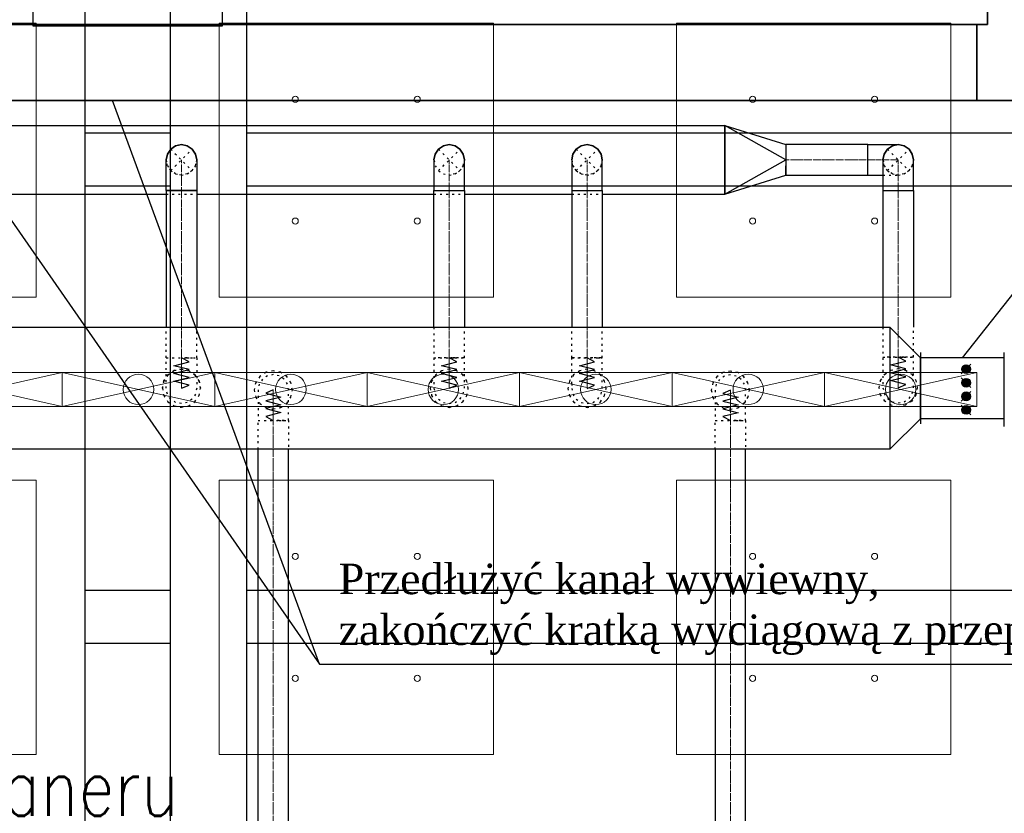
# Model space of a CAD drawing. Header units: centimetres. Extents: x -228435 to 46820, y -89367 to 152985.
# Tile 40 of 256: x -47247 to -40789, y 23214 to 28422. Entities that reach past the tile are written whole.
import ezdxf

# ---------------------------------------------------------------- set-up
doc = ezdxf.new("R2010")
doc.units = ezdxf.units.CM
doc.header["$LTSCALE"] = 50
for name, pattern in [('Balustrady$0$DASHED', [0.75, 0.5, -0.25]), ('CADVENT_CENTERLINE', [9.9, 7.4, -1, 0.5, -1]), ('CADVENT_HIDDEN', [0.8, 0.25, -0.55]), ('Kondygnacja  -0_5$0$HIDDEN', [9.525, 6.35, -3.175]), ('Kondygnacja  -0_5$0$HIDDEN2', [4.7625, 3.175, -1.5875]), ('Osie rzutów$0$DASHDOT2', [12.7, 6.35, -3.175, 0, -3.175])]:
    doc.linetypes.add(name, pattern=pattern)
doc.layers.get('0').update_dxf_attribs({"color": 8})
for name, color, linetype in [('01-103-Went PP_poziom-0_5$0$L_Nawiew', 250, 'Continuous'), ('bgde-nawiewDETAILS', 1, 'Continuous'), ('bgde-nawiewEXP', 250, 'Continuous'), ('bgde-nawiewHIDDEN', 250, 'Continuous'), ('bgde_redukcja', 250, 'Continuous'), ('bgde_VAV', 7, 'Continuous'), ('IS_zmiany 2024', 3, 'Continuous'), ('Kondygnacja  -0_5$0$ARCH_KONSTR_POWYŻEJ RZUTU', 8, 'Kondygnacja  -0_5$0$HIDDEN'), ('Kondygnacja  -0_5$0$ARCH_KONSTR_POWYŻEJ RZUTU_IST', 8, 'Kondygnacja  -0_5$0$HIDDEN2'), ('Kondygnacja  -0_5$0$ARCH_KONSTRUKCJA_NIEWIDOCZNA', 8, 'Continuous'), ('Kondygnacja  -0_5$0$ARCH_OKŁADZINA', 8, 'Continuous'), ('Kondygnacja  -0_5$0$ARCH_SŁUPY', 8, 'Continuous'), ('Osie rzutów$0$ARCH_INFO_OSIE_IST', 8, 'Osie rzutów$0$DASHDOT2'), ('Osie rzutów$0$ARCH_INFO_OSIE_OPISY_IST', 8, 'Continuous')]:
    doc.layers.add(name, color=color, linetype=linetype)
for name, color, linetype, lineweight in [('bgde-nawiewCEN', 7, 'Continuous', 13), ('bgde_nawiewnik', 11, 'Continuous', 5), ('SU Lampy kwadratowe  -05$0$ARCH_SUFITY_PODWIESZANE', 8, 'Continuous', 9)]:
    doc.layers.add(name, color=color, linetype=linetype, lineweight=lineweight)
doc.styles.add('ROMANS-50-CM', font='romans.shx', dxfattribs={"width": 0.8, "height": 10})
pattern_1 = [(45, (-1133.3117, -3177.9858), (-0.6735192, 0.6735192), [])]

# ---------------------------------------------------------------- blocks, each defined once
blk = doc.blocks.new('Osie rzutów')
at = {"layer": 'Osie rzutów$0$ARCH_INFO_OSIE_IST', "ltscale": 10}
blk.add_line((7460, 12510), (7460, 4623.26), dxfattribs=at)
blk = doc.blocks.new('SU Lampy kwadratowe  -05$0$moduł sufitu')
at = {"layer": 'SU Lampy kwadratowe  -05$0$ARCH_SUFITY_PODWIESZANE'}
for points in [[(60, -60), (240, -60), (240, -240), (60, -240)], [(360, -60), (540, -60), (540, -240), (360, -240)], [(60, -360), (240, -360), (240, -540), (60, -540)], [(360, -360), (540, -360), (540, -540), (360, -540)]]:
    blk.add_lwpolyline(points, close=True, dxfattribs=at)
for centre in [(110, -110), (190, -110), (410, -110), (490, -110), (110, -190), (190, -190), (410, -190), (490, -190), (110, -410), (190, -410), (410, -410), (490, -410), (110, -490), (190, -490), (410, -490), (490, -490)]:
    blk.add_circle(centre, 2, dxfattribs=at)
blk = doc.blocks.new('SU Lampy kwadratowe  -05')
at = {"layer": 'SU Lampy kwadratowe  -05$0$ARCH_SUFITY_PODWIESZANE'}
for p in [(6860, 7400), (7460, 7400)]:
    blk.add_blockref('SU Lampy kwadratowe  -05$0$moduł sufitu', p, dxfattribs=at)
blk = doc.blocks.new('Kondygnacja  -0_5$0$słup_prostokąt')
at = {"layer": 'Kondygnacja  -0_5$0$ARCH_SŁUPY', "lineweight": 40}
h = blk.add_hatch(dxfattribs=at)
h.set_pattern_fill('ANSI31', color=256, scale=0.3, style=0)
h.set_pattern_definition(pattern_1)
h.paths.add_polyline_path([(36, 34), (39, 34), (39, 84), (36, 84)])
h = blk.add_hatch(dxfattribs=at)
h.set_pattern_fill('ANSI31', color=256, scale=0.3, style=0)
h.set_pattern_definition(pattern_1)
h.paths.add_polyline_path([(89, 34), (92, 34), (92, 84), (89, 84)])
h = blk.add_hatch(dxfattribs=at)
h.set_pattern_fill('ANSI31', color=256, scale=0.3, style=0)
h.set_pattern_definition(pattern_1)
h.paths.add_polyline_path([(89, 80), (89, 83), (39, 83), (39, 80)])
h = blk.add_hatch(dxfattribs=at)
h.set_pattern_fill('ANSI31', color=256, scale=0.3, style=0)
h.set_pattern_definition(pattern_1)
h.paths.add_polyline_path([(89, 57.5), (89, 60.5), (39, 60.5), (39, 57.5)])
h = blk.add_hatch(dxfattribs=at)
h.set_pattern_fill('ANSI31', color=256, scale=0.3, style=0)
h.set_pattern_definition(pattern_1)
h.paths.add_polyline_path([(89, 35), (89, 38), (39, 38), (39, 35)])
at = {"layer": 'Kondygnacja  -0_5$0$ARCH_KONSTRUKCJA_NIEWIDOCZNA'}
blk.add_lwpolyline([(119, 109), (119, 9), (9, 9), (9, 109)], close=True, dxfattribs=at)
for points in [[(36, 109), (36, 84)], [(39, 109), (39, 84)], [(62.5, 109), (62.5, 83)], [(65.5, 109), (65.5, 83)], [(89, 109), (89, 84)], [(92, 109), (92, 84)], [(9, 83), (36, 83)], [(9, 80), (36, 80)], [(92, 83), (119, 83)], [(92, 80), (119, 80)], [(9, 60.5), (36, 60.5)], [(92, 60.5), (119, 60.5)], [(9, 57.5), (36, 57.5)], [(92, 57.5), (119, 57.5)], [(9, 38), (36, 38)], [(9, 35), (36, 35)], [(36, 34), (36, 9)], [(39, 34), (39, 9)], [(62.5, 35), (62.5, 9)], [(65.49, 35), (65.49, 9)], [(89, 34), (89, 9)], [(92, 38), (119, 38)], [(92, 35), (119, 35)], [(92, 34), (92, 9)]]:
    blk.add_lwpolyline(points, dxfattribs=at)
at = {"layer": 'Kondygnacja  -0_5$0$ARCH_OKŁADZINA'}
blk.add_lwpolyline([(2, 121), (126, 121), (126, -3), (2, -3)], close=True, dxfattribs=at)
at = {"layer": 'Kondygnacja  -0_5$0$ARCH_SŁUPY', "lineweight": 40}
for p, q in [((39, 60.5), (89, 60.5)), ((89, 57.5), (39, 57.5))]:
    blk.add_line(p, q, dxfattribs=at)
at = {"layer": 'Kondygnacja  -0_5$0$ARCH_SŁUPY', "lineweight": 30, "const_width": 3}
blk.add_lwpolyline([(2, 94.5), (126, 94.5), (126, 23.5), (2, 23.5)], close=True, dxfattribs=at)
at = {"layer": 'Kondygnacja  -0_5$0$ARCH_SŁUPY', "lineweight": 40}
for points in [[(36, 84), (39, 84), (39, 34), (36, 34)], [(89, 84), (92, 84), (92, 34), (89, 34)]]:
    blk.add_lwpolyline(points, close=True, dxfattribs=at)
for points in [[(89, 83), (39, 83)], [(39, 80), (89, 80)], [(89, 38), (39, 38)], [(39, 35), (89, 35)]]:
    blk.add_lwpolyline(points, dxfattribs=at)
blk = doc.blocks.new('Kondygnacja  -0_5$0$konstrukcja istniejąca -0.5')
at = {"layer": 'Kondygnacja  -0_5$0$ARCH_KONSTR_POWYŻEJ RZUTU_IST', "ltscale": 10}
blk.add_line((7432, 7375), (7432, 6225), dxfattribs=at)
for points in [[(7488, 7375), (7488, 6225)], [(7538, 7375), (7538, 6225)], [(7432, 7267.89), (7488, 7267.89)], [(7538, 7267.89), (8582, 7267.89)], [(7488, 7232.89), (7432, 7232.89)], [(8582, 7232.89), (7538, 7232.89)], [(7432, 6967.89), (7488, 6967.89)], [(7538, 6967.89), (8582, 6967.89)], [(7488, 6932.89), (7432, 6932.89)], [(8582, 6932.89), (7538, 6932.89)]]:
    blk.add_lwpolyline(points, dxfattribs=at)
blk = doc.blocks.new('blok')
at = {"layer": 'bgde_VAV', "color": 3, "linetype": 'Continuous', "lineweight": -2}
for p, q in [((-54400.4, 33775), (-54434.2, 33775)), ((-53950.4, 33775), (-54400.4, 33775)), ((-53966.7, 33775), (-54000.4, 33775)), ((-54434.2, 33225), (-54400.4, 33225)), ((-54400.4, 33225), (-54000.4, 33225)), ((-54000.4, 33225), (-53966.7, 33225))]:
    blk.add_line(p, q, dxfattribs=at)
at = {"layer": 'bgde_VAV', "color": 3, "linetype": 'ByBlock', "lineweight": -2}
for p, q in [((-54400.4, 33775), (-54400.4, 33225)), ((-54000.4, 33775), (-54000.4, 33225))]:
    blk.add_line(p, q, dxfattribs=at)
at = {"layer": 'bgde_VAV', "color": 3, "linetype": 'Continuous', "lineweight": -3}
for p, q in [((-54294.7, 33492.5), (-54357.9, 33555.7)), ((-54326.3, 33524.1), (-54354.9, 33524.1)), ((-54326.3, 33524.1), (-54353.5, 33533)), ((-54326.3, 33524.1), (-54353.5, 33515.3)), ((-54326.3, 33524.1), (-54349.5, 33540.9)), ((-54326.3, 33524.1), (-54349.5, 33507.3)), ((-54326.3, 33524.1), (-54343.1, 33547.3)), ((-54326.3, 33524.1), (-54343.1, 33501)), ((-54326.3, 33524.1), (-54335.1, 33551.3)), ((-54326.3, 33524.1), (-54335.1, 33496.9)), ((-54326.3, 33524.1), (-54326.3, 33552.7)), ((-54326.3, 33524.1), (-54317.5, 33551.3)), ((-54326.3, 33524.1), (-54309.5, 33547.3)), ((-54326.3, 33524.1), (-54303.2, 33540.9)), ((-54326.3, 33524.1), (-54299.1, 33533)), ((-54326.3, 33524.1), (-54299.1, 33515.3)), ((-54326.3, 33524.1), (-54303.2, 33507.3)), ((-54326.3, 33524.1), (-54309.5, 33501)), ((-54326.3, 33524.1), (-54317.5, 33496.9)), ((-54326.3, 33524.1), (-54326.3, 33495.5)), ((-54326.3, 33524.1), (-54297.7, 33524.1)), ((-54205.3, 33555.7), (-54268.5, 33492.5)), ((-54236.9, 33524.1), (-54265.5, 33524.1)), ((-54236.9, 33524.1), (-54264.1, 33533)), ((-54236.9, 33524.1), (-54264.1, 33515.3)), ((-54236.9, 33524.1), (-54260, 33540.9)), ((-54236.9, 33524.1), (-54260, 33507.3)), ((-54236.9, 33524.1), (-54253.7, 33547.3)), ((-54236.9, 33524.1), (-54253.7, 33501)), ((-54236.9, 33524.1), (-54245.7, 33551.3)), ((-54236.9, 33524.1), (-54245.7, 33496.9)), ((-54236.9, 33524.1), (-54236.9, 33552.7)), ((-54236.9, 33524.1), (-54228.1, 33551.3)), ((-54236.9, 33524.1), (-54220.1, 33547.3)), ((-54236.9, 33524.1), (-54213.8, 33540.9)), ((-54236.9, 33524.1), (-54209.7, 33533)), ((-54236.9, 33524.1), (-54209.7, 33515.3)), ((-54236.9, 33524.1), (-54213.8, 33507.3)), ((-54236.9, 33524.1), (-54220.1, 33501)), ((-54236.9, 33524.1), (-54228.1, 33496.9)), ((-54236.9, 33524.1), (-54236.9, 33495.5)), ((-54236.9, 33524.1), (-54208.3, 33524.1)), ((-54115.9, 33492.5), (-54179.1, 33555.7)), ((-54147.5, 33524.1), (-54176.1, 33524.1)), ((-54147.5, 33524.1), (-54174.7, 33533)), ((-54147.5, 33524.1), (-54174.7, 33515.3)), ((-54147.5, 33524.1), (-54170.6, 33540.9)), ((-54147.5, 33524.1), (-54170.6, 33507.3)), ((-54147.5, 33524.1), (-54164.3, 33547.3)), ((-54147.5, 33524.1), (-54164.3, 33501)), ((-54147.5, 33524.1), (-54156.3, 33551.3)), ((-54147.5, 33524.1), (-54156.3, 33496.9)), ((-54147.5, 33524.1), (-54147.5, 33552.7)), ((-54147.5, 33524.1), (-54138.7, 33551.3)), ((-54147.5, 33524.1), (-54130.7, 33547.3)), ((-54147.5, 33524.1), (-54124.3, 33540.9)), ((-54147.5, 33524.1), (-54120.3, 33533)), ((-54147.5, 33524.1), (-54120.3, 33515.3)), ((-54147.5, 33524.1), (-54124.3, 33507.3)), ((-54147.5, 33524.1), (-54130.7, 33501)), ((-54147.5, 33524.1), (-54138.7, 33496.9)), ((-54147.5, 33524.1), (-54147.5, 33495.5)), ((-54147.5, 33524.1), (-54118.9, 33524.1)), ((-54026.5, 33555.7), (-54089.7, 33492.5)), ((-54058.1, 33524.1), (-54086.7, 33524.1)), ((-54058.1, 33524.1), (-54085.3, 33533)), ((-54058.1, 33524.1), (-54085.3, 33515.3)), ((-54058.1, 33524.1), (-54081.2, 33540.9)), ((-54058.1, 33524.1), (-54081.2, 33507.3)), ((-54058.1, 33524.1), (-54074.9, 33547.3)), ((-54058.1, 33524.1), (-54074.9, 33501)), ((-54058.1, 33524.1), (-54066.9, 33551.3)), ((-54058.1, 33524.1), (-54066.9, 33496.9)), ((-54058.1, 33524.1), (-54058.1, 33552.7)), ((-54058.1, 33524.1), (-54049.2, 33551.3)), ((-54058.1, 33524.1), (-54041.3, 33547.3)), ((-54058.1, 33524.1), (-54034.9, 33540.9)), ((-54058.1, 33524.1), (-54030.9, 33533)), ((-54058.1, 33524.1), (-54030.9, 33515.3)), ((-54058.1, 33524.1), (-54034.9, 33507.3)), ((-54058.1, 33524.1), (-54041.3, 33501)), ((-54058.1, 33524.1), (-54049.2, 33496.9)), ((-54058.1, 33524.1), (-54058.1, 33495.5)), ((-54058.1, 33524.1), (-54029.5, 33524.1))]:
    blk.add_line(p, q, dxfattribs=at)
for centre in [(-54326.3, 33524.1), (-54236.9, 33524.1), (-54147.5, 33524.1), (-54058.1, 33524.1)]:
    blk.add_ellipse(centre, major_axis=(0, 28.6), ratio=1, start_param=-1.570796, end_param=4.712389, dxfattribs=at)
blk = doc.blocks.new('A$C066D7839')
at = {"layer": 'bgde_nawiewnik'}
for p, q in [((-50, -11.15), (-50, 11.15)), ((-50, 11.15), (50, 11.15)), ((-50, -11.15), (50, 11.15)), ((50, -11.15), (-50, 11.15)), ((50, 11.15), (50, -11.15)), ((50, -11.15), (-50, -11.15))]:
    blk.add_line(p, q, dxfattribs=at)
blk.add_circle((0, 0), 10, dxfattribs=at)

msp = doc.modelspace()

# ---------------------------------------------------------------- linework, layer by layer
at = {"layer": 'bgde-nawiewCEN', "linetype": 'CADVENT_CENTERLINE', "ltscale": 0.06}
for p, q in [((-46186.383, 27501.936), (-46186.383, 27301.936)), ((-44430.03, 27301.936), (-44430.03, 27501.936)), ((-43526.113, 27301.936), (-43526.113, 27501.936)), ((-42221.425, 27501.936), (-41684.556, 27501.936)), ((-41684.556, 27501.936), (-41484.556, 27501.936)), ((-41484.556, 27301.936), (-41484.556, 27501.936)), ((-46186.383, 27301.936), (-46186.383, 26202.805)), ((-44430.03, 27301.936), (-44430.03, 26202.846)), ((-43526.113, 27301.936), (-43526.113, 26202.831)), ((-41484.556, 27301.936), (-41484.556, 26207.211)), ((-46186.383, 26202.805), (-46186.383, 26184.087)), ((-46186.383, 26184.087), (-46186.383, 26132.918)), ((-44430.03, 26202.846), (-44430.03, 26184.166)), ((-44430.03, 26184.166), (-44430.03, 26133.099)), ((-43526.113, 26202.831), (-43526.113, 26184.134)), ((-43526.113, 26184.134), (-43526.113, 26133.023)), ((-41484.556, 26207.211), (-41484.556, 26182.343)), ((-41484.556, 26182.343), (-41484.556, 26116.753)), ((-46186.383, 26132.918), (-46186.383, 26105.097)), ((-46186.383, 26105.097), (-46186.383, 26081.553)), ((-44430.03, 26133.099), (-44430.03, 26105.33)), ((-44430.03, 26105.33), (-44430.03, 26081.824)), ((-43526.113, 26133.023), (-43526.113, 26105.231)), ((-43526.113, 26105.231), (-43526.113, 26081.705)), ((-41484.556, 26116.753), (-41484.556, 26084.146)), ((-46186.383, 26081.553), (-46186.383, 26061.931)), ((-46186.383, 26061.931), (-46186.383, 26045.877)), ((-46186.383, 26045.877), (-46186.383, 26033.035)), ((-46186.383, 26033.035), (-46186.383, 26023.052)), ((-44430.03, 26081.824), (-44430.03, 26062.227)), ((-44430.03, 26062.227), (-44430.03, 26046.181)), ((-44430.03, 26046.181), (-44430.03, 26033.333)), ((-44430.03, 26033.333), (-44430.03, 26023.327)), ((-43526.113, 26081.705), (-43526.113, 26062.09)), ((-43526.113, 26062.09), (-43526.113, 26046.031)), ((-43526.113, 26046.031), (-43526.113, 26033.171)), ((-43526.113, 26033.171), (-43526.113, 26023.157)), ((-41484.556, 26084.146), (-41484.556, 26058.752)), ((-41484.556, 26058.752), (-41484.556, 26039.668)), ((-41484.556, 26039.668), (-41484.556, 26025.994)), ((-46186.383, 26023.052), (-46186.383, 26015.573)), ((-46186.383, 26015.573), (-46186.383, 26010.243)), ((-46186.383, 26010.243), (-46186.383, 26006.709)), ((-46186.383, 26006.709), (-46186.383, 26004.616)), ((-46186.383, 26004.616), (-46186.383, 26003.608)), ((-46186.383, 26003.608), (-46186.383, 26003.355)), ((-46186.383, 26003.355), (-46186.383, 26003.436)), ((-45583.864, 25992.166), (-45583.864, 25992.64)), ((-45583.864, 25991.04), (-45583.864, 25992.166)), ((-45583.864, 25988.847), (-45583.864, 25991.04)), ((-45583.864, 25985.233), (-45583.864, 25988.847)), ((-45583.864, 25979.84), (-45583.864, 25985.233)), ((-45583.864, 25972.314), (-45583.864, 25979.84)), ((-45583.864, 25962.299), (-45583.864, 25972.314)), ((-44430.03, 26023.327), (-44430.03, 26015.807)), ((-44430.03, 26015.807), (-44430.03, 26010.419)), ((-44430.03, 26010.419), (-44430.03, 26006.808)), ((-44430.03, 26006.808), (-44430.03, 26004.617)), ((-44430.03, 26004.617), (-44430.03, 26003.492)), ((-44430.03, 26003.492), (-44430.03, 26003.018)), ((-43526.113, 26023.157), (-43526.113, 26015.631)), ((-43526.113, 26015.631), (-43526.113, 26010.238)), ((-43526.113, 26010.238), (-43526.113, 26006.623)), ((-43526.113, 26006.623), (-43526.113, 26004.431)), ((-43526.113, 26004.431), (-43526.113, 26003.305)), ((-43526.113, 26003.305), (-43526.113, 26002.831)), ((-42585.602, 25990.479), (-42585.602, 25990.953)), ((-42585.602, 25989.353), (-42585.602, 25990.479)), ((-42585.602, 25987.16), (-42585.602, 25989.353)), ((-42585.602, 25983.546), (-42585.602, 25987.16)), ((-42585.602, 25978.153), (-42585.602, 25983.546)), ((-42585.602, 25970.627), (-42585.602, 25978.153)), ((-42585.602, 25960.612), (-42585.602, 25970.627)), ((-41484.556, 26025.994), (-41484.556, 26016.828)), ((-41484.556, 26016.828), (-41484.556, 26011.269)), ((-41484.556, 26011.269), (-41484.556, 26008.414)), ((-41484.556, 26008.414), (-41484.556, 26007.211)), ((-45583.864, 25949.44), (-45583.864, 25962.299)), ((-45583.864, 25933.381), (-45583.864, 25949.44)), ((-45583.864, 25913.766), (-45583.864, 25933.381)), ((-45583.864, 25890.24), (-45583.864, 25913.766)), ((-42585.602, 25947.753), (-42585.602, 25960.612)), ((-42585.602, 25931.694), (-42585.602, 25947.753)), ((-42585.602, 25912.079), (-42585.602, 25931.694)), ((-42585.602, 25888.553), (-42585.602, 25912.079)), ((-45583.864, 25862.447), (-45583.864, 25890.24)), ((-45583.864, 25811.336), (-45583.864, 25862.447)), ((-42585.602, 25860.76), (-42585.602, 25888.553)), ((-42585.602, 25809.649), (-42585.602, 25860.76)), ((-45583.864, 25792.64), (-45583.864, 25811.336)), ((-45583.864, 21751), (-45583.864, 25792.64)), ((-42585.602, 25790.953), (-42585.602, 25809.649)), ((-42585.602, 21751), (-42585.602, 25790.953))]:
    msp.add_line(p, q, dxfattribs=at)
at = {"layer": 'bgde-nawiewDETAILS', "linetype": 'CADVENT_HIDDEN'}
for p, q in [((-46257.094, 27431.225), (-46115.673, 27572.647)), ((-46257.094, 27572.647), (-46115.673, 27431.225)), ((-44500.741, 27431.225), (-44359.319, 27572.647)), ((-44500.741, 27572.647), (-44359.319, 27431.225)), ((-43596.823, 27431.225), (-43455.402, 27572.647)), ((-43596.823, 27572.647), (-43455.402, 27431.225)), ((-41555.267, 27431.225), (-41413.846, 27572.647)), ((-41555.267, 27572.647), (-41413.846, 27431.225))]:
    msp.add_line(p, q, dxfattribs=at)
at = {"layer": 'bgde-nawiewEXP', "linetype": 'Continuous'}
for points in [[(-51792.988, 27276.936), (-51792.988, 27726.936), (-42621.425, 27726.936), (-42221.425, 27601.936), (-42221.425, 27501.936), (-42621.425, 27726.936), (-42621.425, 27276.936), (-42221.425, 27401.936), (-42221.425, 27431.225)], [(-42621.425, 27276.936), (-42621.425, 27726.936)], [(-41684.556, 27401.936), (-41684.556, 27601.936), (-41484.556, 27601.936), (-41522.825, 27594.324), (-41555.267, 27572.647), (-41576.944, 27540.204), (-41584.556, 27501.936), (-41576.944, 27540.204), (-41555.267, 27572.647), (-41522.825, 27594.324), (-41484.556, 27601.936), (-41446.288, 27594.324), (-41413.846, 27572.647), (-41392.168, 27540.204), (-41384.556, 27501.936), (-41392.168, 27540.204), (-41413.846, 27572.647), (-41446.288, 27594.324), (-41484.556, 27601.936), (-41522.825, 27594.324), (-41555.267, 27572.647), (-41576.944, 27540.204), (-41584.556, 27501.936), (-41584.556, 26403.234)], [(-41584.556, 27301.936), (-41384.556, 27301.936), (-41384.556, 27501.936), (-41392.168, 27540.204), (-41413.846, 27572.647), (-41446.288, 27594.324), (-41484.556, 27601.936)], [(-43426.113, 27276.936), (-42621.425, 27276.936), (-42221.425, 27501.936), (-42221.425, 27431.225)], [(-42221.425, 27431.225), (-42221.425, 27463.668)], [(-42221.425, 27431.225), (-42221.425, 27409.548)], [(-41684.556, 27401.936), (-41584.556, 27401.936)], [(-48479.651, 27276.936), (-46286.383, 27276.936)], [(-46286.383, 27301.936), (-46286.383, 26403.234)], [(-46286.383, 27301.936), (-46224.652, 27301.936)], [(-46224.652, 27301.936), (-46257.094, 27301.936)], [(-46224.652, 27301.936), (-46186.383, 27301.936), (-46186.383, 27301.936), (-46148.115, 27301.936)], [(-46148.115, 27301.936), (-46186.383, 27301.936)], [(-46148.115, 27301.936), (-46086.383, 27301.936), (-46086.383, 26403.234)], [(-46086.383, 27276.936), (-44530.03, 27276.936)], [(-44530.03, 26403.234), (-44530.03, 27301.936), (-44330.03, 27301.936), (-44330.03, 26403.234)], [(-44330.03, 27276.936), (-43626.113, 27276.936)], [(-43626.113, 27301.936), (-43626.113, 26403.234)], [(-43626.113, 27301.936), (-43426.113, 27301.936), (-43426.113, 26403.234)], [(-41584.556, 27301.936), (-41384.556, 27301.936), (-41384.556, 26403.234)], [(-41538.801, 25603.234), (-57401.728, 25603.234), (-57401.728, 26403.234), (-41538.801, 26403.234)], [(-45708.864, 21702.843), (-45458.864, 21702.843), (-45483.864, 21751), (-45483.864, 21751), (-45683.864, 21751), (-45683.864, 25603.234)], [(-45708.864, 21702.843), (-45683.864, 21751), (-45483.864, 21751), (-45483.864, 25603.234)], [(-42685.602, 25603.234), (-42685.602, 21751), (-42485.602, 21751), (-42485.602, 25603.234)]]:
    msp.add_lwpolyline(points, dxfattribs=at)
for points in [[(-46286.383, 27301.936), (-46286.383, 27501.936), (-46278.771, 27540.204), (-46257.094, 27572.647), (-46224.652, 27594.324), (-46186.383, 27601.936), (-46148.115, 27594.324), (-46115.673, 27572.647), (-46093.995, 27540.204), (-46086.383, 27501.936), (-46086.383, 27301.936), (-46224.652, 27301.936), (-46224.652, 27301.936), (-46257.094, 27301.936), (-46257.094, 27301.936), (-46278.771, 27301.936)], [(-46286.383, 27501.936), (-46278.771, 27540.204), (-46257.094, 27572.647), (-46224.652, 27594.324), (-46186.383, 27601.936), (-46148.115, 27594.324), (-46115.673, 27572.647), (-46093.995, 27540.204), (-46086.383, 27501.936), (-46093.995, 27540.204), (-46115.673, 27572.647), (-46148.115, 27594.324), (-46186.383, 27601.936), (-46224.652, 27594.324), (-46257.094, 27572.647), (-46278.771, 27540.204)], [(-44530.03, 27301.936), (-44330.03, 27301.936), (-44330.03, 27501.936), (-44337.642, 27540.204), (-44359.319, 27572.647), (-44391.762, 27594.324), (-44430.03, 27601.936), (-44468.298, 27594.324), (-44500.741, 27572.647), (-44522.418, 27540.204), (-44530.03, 27501.936), (-44522.418, 27540.204), (-44500.741, 27572.647), (-44468.298, 27594.324), (-44430.03, 27601.936), (-44391.762, 27594.324), (-44359.319, 27572.647), (-44337.642, 27540.204), (-44330.03, 27501.936), (-44337.642, 27540.204), (-44359.319, 27572.647), (-44391.762, 27594.324), (-44430.03, 27601.936), (-44468.298, 27594.324), (-44500.741, 27572.647), (-44522.418, 27540.204), (-44530.03, 27501.936), (-44530.03, 27340.954)], [(-43626.113, 27301.936), (-43426.113, 27301.936), (-43426.113, 27501.936), (-43433.725, 27540.204), (-43455.402, 27572.647), (-43487.844, 27594.324), (-43526.113, 27601.936), (-43564.381, 27594.324), (-43596.823, 27572.647), (-43618.501, 27540.204), (-43626.113, 27501.936), (-43618.501, 27540.204), (-43596.823, 27572.647), (-43564.381, 27594.324), (-43526.113, 27601.936), (-43487.844, 27594.324), (-43455.402, 27572.647), (-43433.725, 27540.204), (-43426.113, 27501.936), (-43433.725, 27540.204), (-43455.402, 27572.647), (-43487.844, 27594.324), (-43526.113, 27601.936), (-43564.381, 27594.324), (-43596.823, 27572.647), (-43618.501, 27540.204), (-43626.113, 27501.936), (-43626.113, 27340.954)], [(-42221.424, 27431.225), (-42221.424, 27401.936), (-41684.556, 27401.936), (-41684.556, 27601.936), (-42221.424, 27601.936), (-42221.424, 27463.668)], [(-41538.801, 25603.234), (-41338.801, 25803.234), (-41338.801, 26203.234), (-41538.801, 26403.234)]]:
    msp.add_lwpolyline(points, close=True, dxfattribs=at)
at = {"layer": 'bgde-nawiewHIDDEN', "linetype": 'CADVENT_HIDDEN'}
for points in [[(-46286.383, 27501.936), (-46278.771, 27463.668), (-46257.094, 27431.225), (-46224.652, 27409.548), (-46186.383, 27401.936), (-46148.115, 27409.548), (-46115.673, 27431.225), (-46093.995, 27463.668), (-46086.383, 27501.936), (-46093.995, 27463.668), (-46115.673, 27431.225), (-46148.115, 27409.548), (-46186.383, 27401.936), (-46224.652, 27409.548), (-46257.094, 27431.225), (-46278.771, 27463.668)], [(-44391.762, 27409.548), (-44359.319, 27431.225), (-44337.642, 27463.668), (-44330.03, 27501.936), (-44337.642, 27463.668), (-44359.319, 27431.225)], [(-43626.113, 27501.936), (-43618.501, 27463.668), (-43596.823, 27431.225), (-43564.381, 27409.548), (-43526.113, 27401.936), (-43487.844, 27409.548), (-43455.402, 27431.225), (-43433.725, 27463.668), (-43426.113, 27501.936), (-43433.725, 27463.668), (-43455.402, 27431.225), (-43487.844, 27409.548), (-43526.113, 27401.936), (-43564.381, 27409.548), (-43596.823, 27431.225), (-43618.501, 27463.668)], [(-41484.556, 27401.936), (-41446.288, 27409.548), (-41413.846, 27431.225), (-41392.168, 27463.668), (-41384.556, 27501.936), (-41392.168, 27463.668), (-41413.846, 27431.225), (-41446.288, 27409.548)], [(-46286.383, 26003.355), (-46286.383, 26202.805), (-46086.383, 26202.805), (-46086.383, 26003.355), (-46093.995, 25965.086), (-46115.673, 25932.644), (-46148.115, 25910.967), (-46186.383, 25903.355), (-46224.652, 25910.967), (-46257.094, 25932.644), (-46278.771, 25965.086)], [(-46311.383, 26003.436), (-46301.868, 25955.6), (-46274.772, 25915.047), (-46234.219, 25887.951), (-46186.383, 25878.436), (-46138.548, 25887.951), (-46097.995, 25915.047), (-46070.898, 25955.6), (-46061.383, 26003.436), (-46070.898, 26051.271), (-46097.995, 26091.824), (-46138.548, 26118.921), (-46186.383, 26128.436), (-46234.219, 26118.921), (-46274.772, 26091.824), (-46301.868, 26051.271)], [(-45708.864, 25992.64), (-45699.349, 25944.805), (-45672.253, 25904.252), (-45631.7, 25877.155), (-45583.864, 25867.64), (-45536.029, 25877.155), (-45495.476, 25904.252), (-45468.38, 25944.805), (-45458.864, 25992.64), (-45468.38, 26040.475), (-45495.476, 26081.028), (-45536.029, 26108.125), (-45583.864, 26117.64), (-45631.7, 26108.125), (-45672.253, 26081.028), (-45699.349, 26040.475)], [(-45708.864, 25992.64), (-45699.349, 25944.805), (-45672.253, 25904.252), (-45631.7, 25877.155), (-45583.864, 25867.64), (-45536.029, 25877.155), (-45495.476, 25904.252), (-45468.38, 25944.805), (-45458.864, 25992.64), (-45468.38, 26040.475), (-45495.476, 26081.028), (-45536.029, 26108.125), (-45583.864, 26117.64), (-45631.7, 26108.125), (-45672.253, 26081.028), (-45699.349, 26040.475)], [(-44555.03, 26003.018), (-44545.515, 25955.183), (-44518.418, 25914.63), (-44477.865, 25887.533), (-44430.03, 25878.018), (-44382.194, 25887.533), (-44341.642, 25914.63), (-44314.545, 25955.183), (-44305.03, 26003.018), (-44314.545, 26050.854), (-44341.642, 26091.407), (-44382.194, 26118.503), (-44430.03, 26128.018), (-44477.865, 26118.503), (-44518.418, 26091.407), (-44545.515, 26050.854)], [(-44555.03, 26003.018), (-44545.515, 25955.183), (-44518.418, 25914.63), (-44477.865, 25887.533), (-44430.03, 25878.018), (-44382.194, 25887.533), (-44341.642, 25914.63), (-44314.545, 25955.183), (-44305.03, 26003.018), (-44314.545, 26050.854), (-44341.642, 26091.407), (-44382.194, 26118.503), (-44430.03, 26128.018), (-44477.865, 26118.503), (-44518.418, 26091.407), (-44545.515, 26050.854)], [(-43651.113, 26002.831), (-43641.598, 25954.995), (-43614.501, 25914.442), (-43573.948, 25887.346), (-43526.113, 25877.831), (-43478.277, 25887.346), (-43437.724, 25914.442), (-43410.628, 25954.995), (-43401.113, 26002.831), (-43410.628, 26050.666), (-43437.724, 26091.219), (-43478.277, 26118.316), (-43526.113, 26127.831), (-43573.948, 26118.316), (-43614.501, 26091.219), (-43641.598, 26050.666)], [(-43651.113, 26002.831), (-43641.598, 25954.995), (-43614.501, 25914.442), (-43573.948, 25887.346), (-43526.113, 25877.831), (-43478.277, 25887.346), (-43437.724, 25914.442), (-43410.628, 25954.995), (-43401.113, 26002.831), (-43410.628, 26050.666), (-43437.724, 26091.219), (-43478.277, 26118.316), (-43526.113, 26127.831), (-43573.948, 26118.316), (-43614.501, 26091.219), (-43641.598, 26050.666)], [(-42710.602, 25990.953), (-42701.087, 25943.118), (-42673.99, 25902.565), (-42633.437, 25875.468), (-42585.602, 25865.953), (-42537.766, 25875.468), (-42497.213, 25902.565), (-42470.117, 25943.118), (-42460.602, 25990.953), (-42470.117, 26038.788), (-42497.213, 26079.341), (-42537.766, 26106.438), (-42585.602, 26115.953), (-42633.437, 26106.438), (-42673.99, 26079.341), (-42701.087, 26038.788)], [(-42710.602, 25990.953), (-42701.087, 25943.118), (-42673.99, 25902.565), (-42633.437, 25875.468), (-42585.602, 25865.953), (-42537.766, 25875.468), (-42497.213, 25902.565), (-42470.117, 25943.118), (-42460.602, 25990.953), (-42470.117, 26038.788), (-42497.213, 26079.341), (-42537.766, 26106.438), (-42585.602, 26115.953), (-42633.437, 26106.438), (-42673.99, 26079.341), (-42701.087, 26038.788)], [(-41609.556, 26007.211), (-41600.041, 26055.047), (-41572.945, 26095.6), (-41532.392, 26122.696), (-41484.556, 26132.211), (-41436.721, 26122.696), (-41396.168, 26095.6), (-41369.071, 26055.047), (-41359.556, 26007.211), (-41369.071, 25959.376), (-41396.168, 25918.823), (-41436.721, 25891.727), (-41484.556, 25882.211), (-41532.392, 25891.727), (-41572.945, 25918.823), (-41600.041, 25959.376)], [(-41609.556, 26007.211), (-41600.041, 26055.047), (-41572.945, 26095.6), (-41532.392, 26122.696), (-41484.556, 26132.211), (-41436.721, 26122.696), (-41396.168, 26095.6), (-41369.071, 26055.047), (-41359.556, 26007.211), (-41369.071, 25959.376), (-41396.168, 25918.823), (-41436.721, 25891.727), (-41484.556, 25882.211), (-41532.392, 25891.727), (-41572.945, 25918.823), (-41600.041, 25959.376)]]:
    msp.add_lwpolyline(points, close=True, dxfattribs=at)
for points in [[(-44530.03, 27501.936), (-44522.418, 27463.668), (-44500.741, 27431.225), (-44468.298, 27409.548), (-44430.03, 27401.936), (-44391.762, 27409.548)], [(-44530.03, 27501.936), (-44522.418, 27463.668), (-44500.741, 27431.225), (-44468.298, 27409.548), (-44430.03, 27401.936), (-44391.762, 27409.548)], [(-41584.556, 27401.936), (-41484.556, 27401.936), (-41522.825, 27409.548), (-41555.267, 27431.225), (-41576.944, 27463.668), (-41584.556, 27501.936), (-41576.944, 27463.668), (-41555.267, 27431.225), (-41522.825, 27409.548), (-41484.556, 27401.936), (-41446.288, 27409.548)], [(-44391.762, 27409.548), (-44430.03, 27401.936)], [(-44391.762, 27409.548), (-44430.03, 27401.936)], [(-44391.762, 27409.548), (-44359.319, 27431.225)], [(-46286.383, 27276.936), (-46086.383, 27276.936)], [(-44530.03, 27276.936), (-44330.03, 27276.936)], [(-43626.113, 27276.936), (-43426.113, 27276.936)], [(-46286.383, 26202.805), (-46286.383, 26403.234)], [(-46148.115, 26202.805), (-46086.383, 26202.805), (-46086.383, 26403.234)], [(-44530.03, 26403.234), (-44530.03, 26003.018), (-44522.418, 25964.75), (-44500.741, 25932.308), (-44468.298, 25910.63), (-44430.03, 25903.018), (-44391.762, 25910.63), (-44359.319, 25932.308), (-44337.642, 25964.75), (-44330.03, 26003.018), (-44330.03, 26202.846), (-44530.03, 26202.846), (-44530.03, 26202.846), (-44391.762, 26202.846)], [(-44391.762, 26202.846), (-44330.03, 26202.846), (-44330.03, 26403.234)], [(-43626.113, 26033.171), (-43626.113, 26002.831), (-43618.501, 25964.562), (-43596.823, 25932.12), (-43564.381, 25910.443), (-43526.113, 25902.831), (-43487.844, 25910.443), (-43455.402, 25932.12), (-43433.725, 25964.562), (-43426.113, 26002.831), (-43426.113, 26202.831), (-43487.844, 26202.831), (-43487.844, 26202.831), (-43626.113, 26202.831), (-43626.113, 26403.234)], [(-43433.725, 26202.831), (-43426.113, 26202.831), (-43426.113, 26403.234)], [(-41584.556, 26403.234), (-41584.556, 26007.211), (-41576.944, 25968.943), (-41555.267, 25936.501), (-41522.825, 25914.823), (-41484.556, 25907.211), (-41446.288, 25914.823), (-41413.846, 25936.501), (-41392.168, 25968.943), (-41384.556, 26007.211), (-41384.556, 26207.211), (-41584.556, 26207.211), (-41584.556, 26207.212), (-41446.288, 26207.212)], [(-41446.288, 26207.212), (-41384.556, 26207.212), (-41384.556, 26403.234)], [(-46286.383, 26202.805), (-46148.115, 26202.805)], [(-46148.115, 26202.805), (-46186.383, 26202.805)], [(-44391.762, 26202.846), (-44430.03, 26202.846)], [(-43626.113, 26033.171), (-43626.113, 26202.831), (-43455.402, 26202.831), (-43455.402, 26202.831), (-43433.725, 26202.831)], [(-43433.725, 26202.831), (-43455.402, 26202.831)], [(-41446.288, 26207.212), (-41484.556, 26207.212)], [(-46311.383, 26003.436), (-46311.383, 26003.553), (-46301.868, 26051.388), (-46274.772, 26091.941), (-46234.219, 26119.037), (-46186.383, 26128.552), (-46138.548, 26119.037), (-46097.995, 26091.941), (-46070.898, 26051.388), (-46061.383, 26003.553), (-46061.383, 26003.436)], [(-45683.864, 25603.234), (-45683.864, 25792.64), (-45483.864, 25792.64), (-45483.864, 25992.64), (-45491.476, 26030.908), (-45513.154, 26063.351), (-45545.596, 26085.028), (-45583.864, 26092.64), (-45622.133, 26085.028), (-45654.575, 26063.351), (-45676.252, 26030.908), (-45683.864, 25992.64), (-45683.864, 25792.64), (-45545.596, 25792.64)], [(-42685.602, 25603.234), (-42685.602, 25790.953), (-42485.602, 25790.953), (-42485.602, 25990.953), (-42493.214, 26029.221), (-42514.891, 26061.664), (-42547.333, 26083.341), (-42585.602, 26090.953), (-42623.87, 26083.341), (-42656.312, 26061.664), (-42677.99, 26029.221), (-42685.602, 25990.953), (-42685.602, 25790.953), (-42547.333, 25790.953)], [(-45545.596, 25792.64), (-45583.864, 25792.64)], [(-45545.596, 25792.64), (-45513.154, 25792.64)], [(-45513.154, 25792.64), (-45545.596, 25792.64)], [(-45513.154, 25792.64), (-45483.864, 25792.64), (-45483.864, 25603.234)], [(-42547.333, 25790.953), (-42585.602, 25790.953)], [(-42547.333, 25790.953), (-42514.891, 25790.953)], [(-42514.891, 25790.953), (-42547.333, 25790.953)], [(-42514.891, 25790.953), (-42485.602, 25790.953), (-42485.602, 25603.234)]]:
    msp.add_lwpolyline(points, dxfattribs=at)
at = {"layer": 'bgde-nawiewHIDDEN'}
for points in [[(-46186.383, 26003.436), (-46136.383, 26024.223), (-46236.383, 26049.586), (-46136.383, 26074.809), (-46236.383, 26100.086), (-46136.383, 26125.605), (-46236.383, 26150.939), (-46136.383, 26176.364), (-46186.383, 26202.805)], [(-44430.03, 26003.018), (-44380.03, 26024.298), (-44480.03, 26049.638), (-44380.03, 26074.836), (-44480.03, 26100.099), (-44380.03, 26125.612), (-44480.03, 26150.95), (-44380.03, 26176.386), (-44430.03, 26202.846)], [(-43526.113, 26002.831), (-43476.113, 26024.128), (-43576.113, 26049.49), (-43476.113, 26074.71), (-43576.113, 26099.995), (-43476.113, 26125.53), (-43576.113, 26150.89), (-43476.113, 26176.348), (-43526.113, 26202.831)], [(-41484.556, 26007.211), (-41434.556, 26028.308), (-41534.556, 26053.707), (-41434.556, 26079.392), (-41534.556, 26104.48), (-41434.556, 26130.528), (-41534.556, 26156.02), (-41434.556, 26181.24), (-41484.556, 26207.211)], [(-45583.864, 25992.64), (-45633.864, 25971.342), (-45533.864, 25945.98), (-45633.864, 25920.76), (-45533.864, 25895.475), (-45633.864, 25869.94), (-45533.864, 25844.581), (-45633.864, 25819.122), (-45583.864, 25792.64)], [(-42585.602, 25990.953), (-42635.602, 25969.655), (-42535.602, 25944.293), (-42635.602, 25919.073), (-42535.602, 25893.788), (-42635.602, 25868.253), (-42535.602, 25842.894), (-42635.602, 25817.435), (-42585.602, 25790.953)]]:
    msp.add_lwpolyline(points, dxfattribs=at)
at = {"layer": 'bgde_VAV'}
msp.add_line((-41063.801, 26203.235), (-40372.429, 27077.776, -983.63), dxfattribs=at)
at = {"layer": 'IS_zmiany 2024', "color": 2}
for p, q in [((-49035.675, 29597.595), (-45281.625, 24193.569)), ((-45281.625, 24193.569), (-46638.807, 27891.198)), ((-45281.625, 24193.569), (-39581.657, 24193.569))]:
    msp.add_line(p, q, dxfattribs=at)
at = {"layer": 'IS_zmiany 2024', "color": 5, "lineweight": 35}
for p, q in [((-40900, 28391.198), (-40900, 29301.972)), ((-52510, 28391.198), (-40900, 28391.198)), ((-40970, 28391.198), (-40970, 27891.198)), ((-40400, 27891.198), (-52510, 27891.198))]:
    msp.add_line(p, q, dxfattribs=at)

# ---------------------------------------------------------------- block references
at = {"layer": '01-103-Went PP_poziom-0_5$0$L_Nawiew', "xscale": 10, "yscale": 10, "zscale": 10}
for p in [(-47468.405, 25996.041, 1362.041), (-46468.405, 25996.041, 1362.041), (-45468.405, 25996.041, 1362.041), (-44468.405, 25996.041, 1362.041), (-43468.405, 25996.041, 1362.041), (-42468.405, 25996.041, 1362.041), (-41468.405, 25996.041, 1362.041)]:
    msp.add_blockref('A$C066D7839', p, dxfattribs=at)
at = {"layer": 'bgde_redukcja', "rotation": 270}
msp.add_blockref('blok', (-74563.832, -28197.192), dxfattribs=at)
at = {"layer": 'Kondygnacja  -0_5$0$ARCH_KONSTR_POWYŻEJ RZUTU', "xscale": 10, "yscale": 10, "zscale": 10}
msp.add_blockref('Kondygnacja  -0_5$0$konstrukcja istniejąca -0.5', (-121140, -45000), dxfattribs=at)
at = {"layer": 'Kondygnacja  -0_5$0$ARCH_SŁUPY', "xscale": 10, "yscale": 10, "zscale": 10}
msp.add_blockref('Kondygnacja  -0_5$0$słup_prostokąt', (-47180, 28410), dxfattribs=at)
msp.add_blockref('Kondygnacja  -0_5$0$słup_prostokąt', (-47180, 28410), dxfattribs=at)
at = {"layer": 'Osie rzutów$0$ARCH_INFO_OSIE_OPISY_IST', "xscale": 10, "yscale": 10, "zscale": 10}
msp.add_blockref('Osie rzutów', (-121140, -45000), dxfattribs=at)
at = {"layer": 'SU Lampy kwadratowe  -05$0$ARCH_SUFITY_PODWIESZANE', "xscale": 10, "yscale": 10, "zscale": 10}
msp.add_blockref('SU Lampy kwadratowe  -05', (-121140, -45000), dxfattribs=at)

# ---------------------------------------------------------------- texts
at = {"linetype": 'Balustrady$0$DASHED', "lineweight": 20, "ltscale": 50, "insert": (-50245.402, 23580.902, -81600), "char_height": 384, "width": 6105.40213, "attachment_point": 1, "style": 'ROMANS-50-CM'}
msp.add_mtext('Konstrukcja baneru reklamowego według rysunków warsztatowych', dxfattribs=at)
at = {"layer": 'IS_zmiany 2024', "color": 2, "insert": (-45155.335, 24852.52, 7680), "char_height": 200, "width": 6261.14258, "attachment_point": 1}
msp.add_mtext('\\fTimes New Roman|b0|i0|c238|p18;\\A1;Przedłużyć kanał wywiewny,\\Pzakończyć kratką wyciągową z przepustnicą', dxfattribs=at)

doc.saveas('drawing.dxf')
